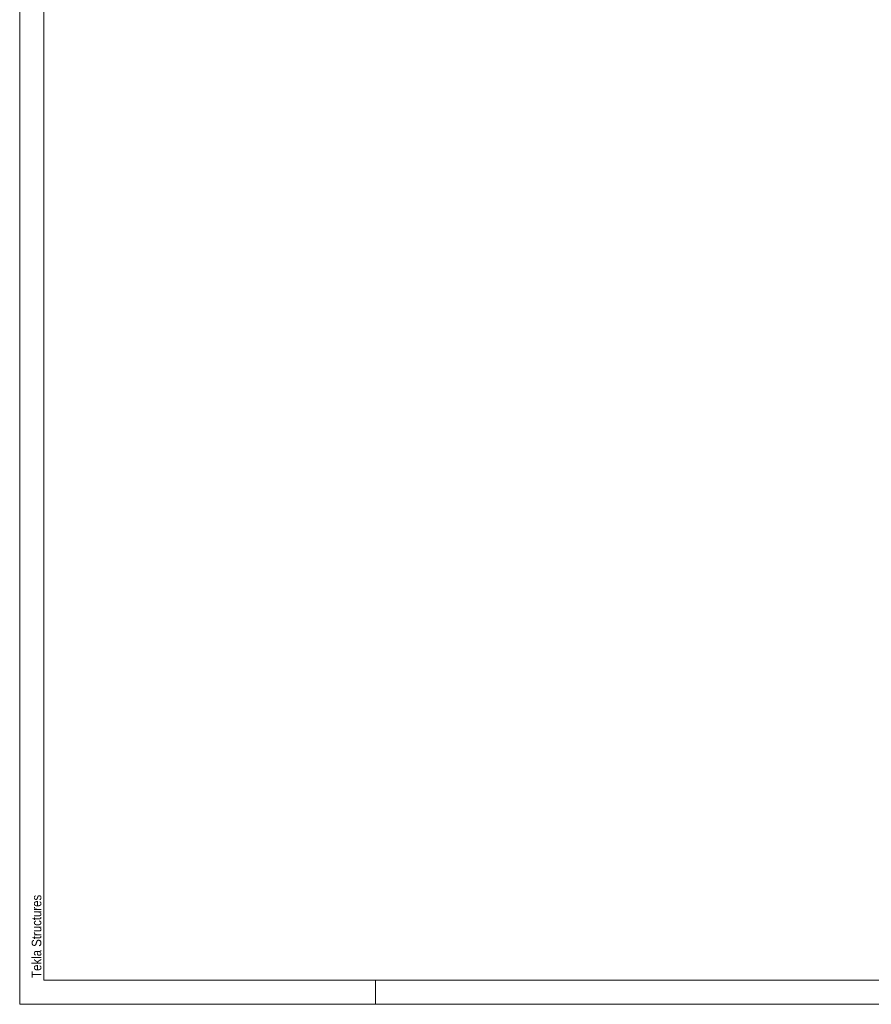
# Model space of a CAD drawing. Header units: millimetres. Extents: x -698 to 216, y -34 to 576.
# Tile 1 of 88: x -698 to -521, y -34 to 171. Entities that reach past the tile are written whole.
import ezdxf

# ---------------------------------------------------------------- set-up
doc = ezdxf.new("R2010")
doc.units = ezdxf.units.MM
doc.linetypes.add('XKITLINE00', pattern=[0])
doc.layers.add('Arkusz rysunku', color=3, linetype='Continuous', lineweight=0)
doc.styles.add('ARIAL', font='ARIAL.TTF')

msp = doc.modelspace()

# ---------------------------------------------------------------- linework, layer by layer
at = {"layer": 'Arkusz rysunku', "linetype": 'XKITLINE00', "lineweight": 0}
for p, q in [((-698.02, 576.49), (-698.02, -33.51)), ((-693.02, 571.49), (-693.02, -28.51)), ((-693.02, -28.51), (210.98, -28.51)), ((-624.02, -33.51), (-624.02, -28.51)), ((-698.02, -33.51), (215.98, -33.51))]:
    msp.add_line(p, q, dxfattribs=at)

# ---------------------------------------------------------------- texts
at = {"layer": 'Arkusz rysunku', "style": 'ARIAL', "width": 0.85}
msp.add_text('Tekla Structures', height=2, rotation=90, dxfattribs=at).set_placement((-693.52, -28.01))

doc.saveas('drawing.dxf')
